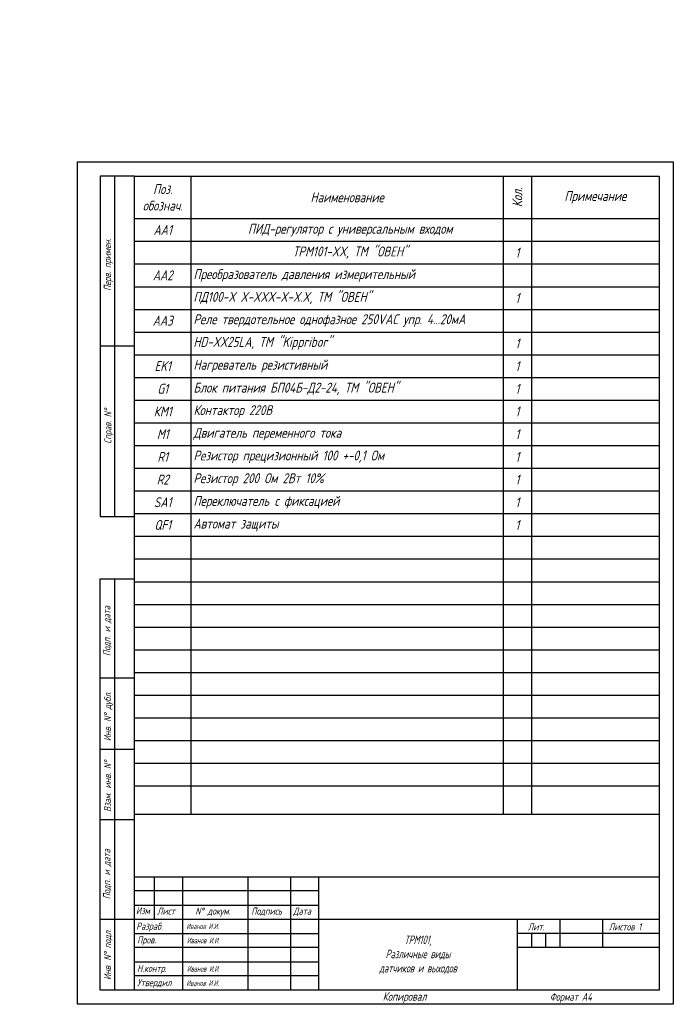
# Model space of a CAD drawing. Header units: millimetres. Extents: x 237 to 909, y 239 to 586.
# Tile 2 of 2: x 678 to 909, y 239 to 586. Entities that reach past the tile are written whole.
import ezdxf

# ---------------------------------------------------------------- set-up
doc = ezdxf.new("R2010")
doc.units = ezdxf.units.MM
doc.layers.add('текст', color=7, linetype='Continuous', lineweight=30)
doc.layers.add('Толстые', color=7, linetype='Continuous', lineweight=30)
doc.layers.add('Тонкие', color=7, linetype='Continuous')
doc.styles.add('gost2304', font='gost_ptb.shx', dxfattribs={"width": 0.8, "oblique": 15, "height": 2.5})
doc.styles.add('ДЛЯ текста', font='GOST_AU.ttf', dxfattribs={"oblique": 15, "height": 3.5})
doc.styles.add('стиль1', font='romans.shx', dxfattribs={"width": 0.75, "oblique": 15, "height": 3.5})

msp = doc.modelspace()

# ---------------------------------------------------------------- linework, layer by layer
at = {"color": 7}
msp.add_line((738.63, 306.05), (738.63, 531.05), dxfattribs=at)
at = {"color": 0, "ltscale": 100}
for p, q in [((848.63, 531.05), (848.63, 306.05)), ((858.63, 531.05), (858.63, 306.05))]:
    msp.add_line(p, q, dxfattribs=at)
at = {"layer": 'Толстые'}
for p, q in [((706.63, 531.05), (706.63, 411.05)), ((718.63, 531.05), (706.63, 531.05)), ((711.63, 531.05), (711.63, 411.05)), ((718.63, 244.05), (718.63, 531.05)), ((718.63, 531.05), (903.63, 531.05)), ((903.63, 531.05), (903.63, 244.05)), ((718.63, 516.05), (903.63, 516.05)), ((718.63, 508.05), (903.63, 508.05)), ((718.63, 500.05), (903.63, 500.05)), ((718.63, 492.05), (903.63, 492.05)), ((718.63, 484.05), (903.63, 484.05)), ((718.63, 476.05), (903.63, 476.05)), ((718.63, 471.05), (706.63, 471.05)), ((718.63, 468.05), (903.63, 468.05)), ((718.63, 460.05), (903.63, 460.05)), ((718.63, 452.05), (903.63, 452.05)), ((718.63, 444.05), (903.63, 444.05)), ((718.63, 436.05), (903.63, 436.05)), ((718.63, 428.05), (903.63, 428.05)), ((718.63, 420.05), (903.63, 420.05)), ((706.63, 411.05), (718.63, 411.05)), ((718.63, 412.05), (903.63, 412.05)), ((718.63, 404.05), (903.63, 404.05)), ((718.63, 396.05), (903.63, 396.05)), ((706.63, 389.05), (718.63, 389.05)), ((706.63, 244.05), (706.63, 389.05)), ((711.63, 389.05), (711.63, 244.05)), ((718.63, 388.05), (903.63, 388.05)), ((718.63, 380.05), (903.63, 380.05)), ((718.63, 372.05), (903.63, 372.05)), ((718.63, 364.05), (903.63, 364.05)), ((718.63, 356.05), (903.63, 356.05)), ((718.63, 354.05), (706.63, 354.05)), ((718.63, 348.05), (903.63, 348.05)), ((718.63, 340.05), (903.63, 340.05)), ((718.63, 332.05), (903.63, 332.05)), ((706.63, 329.05), (718.63, 329.05)), ((718.63, 324.05), (903.63, 324.05)), ((718.63, 316.05), (903.63, 316.05)), ((718.63, 306.05), (903.63, 306.05)), ((718.63, 304.05), (706.63, 304.05)), ((718.63, 284.05), (903.63, 284.05)), ((725.63, 284.05), (725.63, 269.05)), ((735.63, 284.05), (735.63, 244.05)), ((758.63, 284.05), (758.63, 244.05)), ((773.63, 284.05), (773.63, 244.05)), ((783.63, 244.05), (783.63, 284.05)), ((718.63, 274.05), (783.63, 274.05)), ((706.63, 269.05), (903.63, 269.05)), ((853.63, 269.05), (853.63, 244.05)), ((868.63, 269.05), (868.63, 259.05)), ((883.63, 269.05), (883.63, 259.05)), ((903.63, 264.05), (853.63, 264.05)), ((903.63, 259.05), (853.63, 259.05)), ((903.63, 244.05), (706.63, 244.05))]:
    msp.add_line(p, q, dxfattribs=at)
at = {"layer": 'Тонкие'}
for p, q in [((698.63, 239.05), (698.63, 536.05)), ((698.63, 536.05), (908.63, 536.05)), ((908.63, 536.05), (908.63, 239.05)), ((783.63, 279.05), (718.63, 279.05)), ((718.63, 264.05), (783.63, 264.05)), ((858.63, 264.05), (858.63, 259.05)), ((863.63, 264.05), (863.63, 259.05)), ((783.63, 259.05), (718.63, 259.05)), ((718.63, 254.05), (783.63, 254.05)), ((783.63, 249.05), (718.63, 249.05)), ((908.63, 239.05), (698.63, 239.05))]:
    msp.add_line(p, q, dxfattribs=at)

# ---------------------------------------------------------------- texts
at = {"color": 7, "linetype": 'Continuous', "style": 'ДЛЯ текста'}
for s, insert, char_height, width, attachment_point in [('{\\C256;ТРМ101 в корпусном исполнении: Щ5}', (463.4, 559.15), 20, 464.3779, 5), ('\\A1;Поз.\\Pобознач.', (728.63, 523.55), 3.5, 20, 5), ('\\A1;Наименование', (793.63, 523.55), 3.5, 110, 5), ('\\A1;Примечание', (881.13, 523.55), 3.5, 45, 5), ('\\A1;AA1', (728.63, 512.05), 3.5, 20, 5), ('\\A1;1', (853.63, 504.05), 3.5, 10, 5), ('\\A1;AA2', (728.63, 496.05), 3.5, 20, 5), ('\\A1;1', (853.63, 488.05), 3.5, 10, 5), ('\\A1;AA3', (728.63, 480.05), 3.5, 20, 5), ('\\A1;1', (853.63, 472.05), 3.5, 10, 5), ('\\A1;EK1', (728.63, 464.05), 3.5, 20, 5), ('\\A1;Нагреватель резистивный', (739.47, 464.05), 3.5, 110, 4), ('\\A1;1', (853.63, 464.05), 3.5, 10, 5), ('\\A1;G1', (728.63, 456.05), 3.5, 20, 5), ('\\A1;1', (853.63, 456.05), 3.5, 10, 5), ('\\A1;КМ1', (728.63, 448.05), 3.5, 20, 5), ('\\A1;Контактор 220В', (739.47, 448.05), 3.5, 110, 4), ('\\A1;1', (853.63, 448.05), 3.5, 10, 5), ('\\A1;M1', (728.63, 440.05), 3.5, 20, 5), ('\\A1;Двигатель переменного тока', (739.47, 440.05), 3.5, 110, 4), ('\\A1;1', (853.63, 440.05), 3.5, 10, 5), ('\\A1;Резистор прецизионный 100 +-0,1 Ом', (739.47, 432.05), 3.5, 110, 4), ('\\A1;R1', (728.63, 432.05), 3.5, 20, 5), ('\\A1;1', (853.63, 432.05), 3.5, 10, 5), ('\\A1;R2', (728.63, 424.05), 3.5, 20, 5), ('\\A1;Резистор 200 Ом 2Вт 10%', (739.47, 424.05), 3.5, 110, 4), ('\\A1;1', (853.63, 424.05), 3.5, 10, 5), ('\\A1;SA1', (728.63, 416.05), 3.5, 20, 5), ('\\A1;Переключатель c фиксацией', (739.47, 416.05), 3.5, 110, 4), ('\\A1;1', (853.63, 416.05), 3.5, 10, 5), ('\\A1;QF1', (728.63, 408.05), 3.5, 20, 5), ('\\A1;Автомат защиты', (739.47, 408.05), 3.5, 110, 4), ('\\A1;1', (853.63, 408.05), 3.5, 10, 5)]:
    msp.add_mtext(s, dxfattribs=dict(at, insert=insert, char_height=char_height, width=width, attachment_point=attachment_point))
at = {"color": 7, "linetype": 'Continuous', "insert": (853.63, 523.55), "char_height": 3.5, "width": 15, "attachment_point": 5, "rotation": 90, "style": 'ДЛЯ текста'}
msp.add_mtext('\\A1;Кол.', dxfattribs=at)
at = {"color": 7, "linetype": 'Continuous', "char_height": 3.5, "width": 110, "line_spacing_factor": 1.371429, "style": 'ДЛЯ текста'}
for s, insert, attachment_point in [('{\\C0;ПИД-регулятор с универсальным входом\\PТРМ101-XX, ТМ "ОВЕН"}', (794.73, 508.05), 5), ('{\\C0;Преобразователь давления измерительный\\PПД100-X X-XXX-X-X.X, ТМ "ОВЕН"}', (739.46, 492.05), 4), ('{\\C0;Реле твердотельное однофазное 250VAC упр. 4...20мА\\PHD-XX25LA, ТМ "Kippribor"}', (739.46, 476.05), 4), ('{\\C0;Блок питания БП04Б-Д2-24, ТМ "ОВЕН"}', (739.46, 456.05), 4)]:
    msp.add_mtext(s, dxfattribs=dict(at, insert=insert, attachment_point=attachment_point))
at = {"color": 0, "style": 'gost2304'}
for s, insert, char_height, width, attachment_point in [('Иванов И.И.', (736.96, 266.55), 2, 25.4383, 4), ('{\\H1.2x;\\C256;ТРМ101,\\PРазличные виды \\Pдатчиков и выходов}', (818.63, 256.55), 2.5, 70, 5), ('Иванов И.И.', (737.16, 251.55), 2, 20, 4)]:
    msp.add_mtext(s, dxfattribs=dict(at, insert=insert, char_height=char_height, width=width, attachment_point=attachment_point))
at = {"color": 0, "char_height": 2, "attachment_point": 4, "line_spacing_factor": 0.48, "style": 'gost2304'}
for insert, width in [((737.16, 261.55), 20), ((736.96, 246.55), 15.6055)]:
    msp.add_mtext('Иванов И.И.', dxfattribs=dict(at, insert=insert, width=width))
at = {"layer": 'текст', "style": 'стиль1', "oblique": 15, "width": 0.75}
for s, p in [('Перв. примен.', (710.38, 490.56)), ('Справ. N%%d', (710.54, 436.68)), ('Подп. и дата', (710.2, 361.82)), ('Инв. N%%d дубл.', (710.45, 331.8)), ('Взам. инв. N%%d', (710.45, 306.87)), ('Подп. и дата', (710.15, 276.09)), ('Инв. N%%d подл.', (710.45, 247.62))]:
    msp.add_text(s, height=2.5, rotation=90, dxfattribs=at).set_placement(p)
for s, height, p in [('Изм', 2.5, (719.18, 270.82)), ('Лист', 2.5, (726.65, 270.67)), ('N%%d докум. ', 2.5, (740.11, 270.67)), ('Подпись', 2.5, (759.85, 270.67)), ('Дата', 2.5, (774.64, 270.67)), ('Разраб.', 2.5, (719.29, 265.34)), ('Лит.', 2.5, (857.35, 265.12)), ('Листов 1', 2.5, (885.9, 265.12)), ('Пров.', 2.5, (719.59, 260.5)), ('Н.контр.', 2.5, (719.59, 250.46)), ('Утвердил', 2.5, (719.59, 245.44)), ('Копировал', 3, (806.17, 240.3)), ('Формат А4', 2.75, (865.09, 240.3))]:
    msp.add_text(s, height=height, dxfattribs=at).set_placement(p)

doc.saveas('drawing.dxf')
